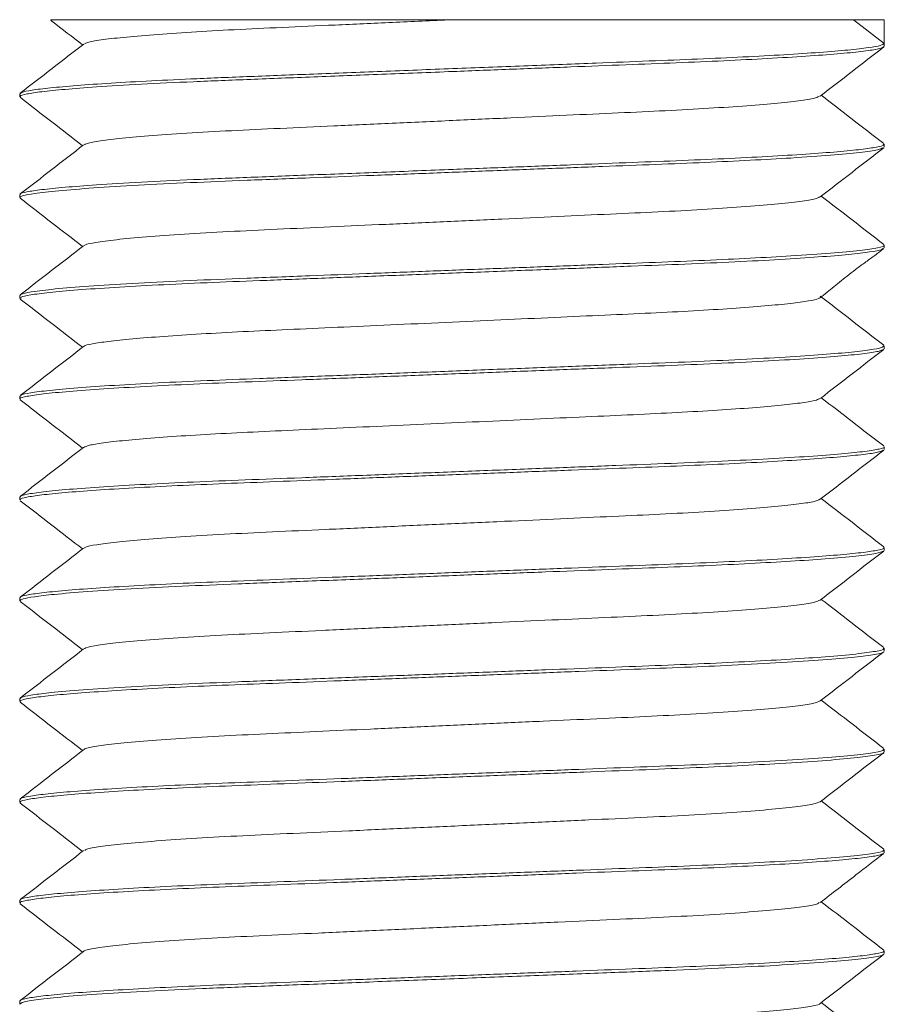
# Model space of a CAD drawing. Header units: millimetres. Extents: x 0 to 210, y 0 to 297.
# Tile 4 of 8: x 65 to 77, y 159 to 172. Entities that reach past the tile are written whole.
import ezdxf

# ---------------------------------------------------------------- set-up
doc = ezdxf.new("R2010")
doc.units = ezdxf.units.MM

msp = doc.modelspace()

# ---------------------------------------------------------------- linework, layer by layer
at = {"color": 7, "linetype": 'Continuous', "lineweight": 15}
for p, q in [((77.364, 172.037), (76.937, 172.367)), ((77.364, 172.367), (76.937, 172.367)), ((77.364, 172.367), (77.364, 172.037)), ((77.364, 171.997), (77.364, 172.037)), ((65.364, 171.337), (65.364, 171.297)), ((77.364, 170.597), (77.364, 170.637)), ((65.364, 169.937), (65.364, 169.897)), ((77.364, 169.197), (77.364, 169.237)), ((65.364, 168.537), (65.364, 168.497)), ((77.364, 167.797), (77.364, 167.837)), ((65.364, 167.137), (65.364, 167.097)), ((77.364, 166.397), (77.364, 166.437)), ((65.364, 165.737), (65.364, 165.697)), ((77.364, 164.997), (77.364, 165.037)), ((65.364, 164.337), (65.364, 164.297)), ((77.364, 163.597), (77.364, 163.637)), ((65.364, 162.937), (65.364, 162.897)), ((77.364, 162.197), (77.364, 162.237)), ((65.364, 161.537), (65.364, 161.497)), ((77.364, 160.797), (77.364, 160.837)), ((65.364, 160.137), (65.364, 160.097)), ((77.364, 159.397), (77.364, 159.437)), ((65.364, 158.737), (65.364, 158.697))]:
    msp.add_line(p, q, dxfattribs=at)
for points, knots in [([(65.792, 172.362), (65.798, 172.357), (65.947, 172.242), (66.095, 172.127), (66.237, 172.017)], [0, 0, 0, 0, 0.043061, 1, 1, 1, 1]), ([(65.796, 172.367), (65.8, 172.367), (65.809, 172.367), (66.003, 172.367), (66.343, 172.367), (66.817, 172.367), (67.409, 172.367), (68.084, 172.367), (68.839, 172.367), (69.643, 172.367), (70.496, 172.367), (71.072, 172.367), (71.364, 172.367)], [0, 0, 0, 0, 0.083442, 0.189969, 0.293559, 0.400153, 0.500316, 0.603187, 0.701038, 0.801558, 0.899361, 1, 1, 1, 1]), ([(71.364, 172.367), (71.087, 172.355), (70.538, 172.33), (69.743, 172.293), (69.004, 172.26), (68.331, 172.229), (67.728, 172.194), (67.208, 172.159), (66.784, 172.122), (66.479, 172.086), (66.301, 172.054), (66.276, 172.037), (66.265, 172.03)], [0, 0, 0, 0, 0.107181, 0.212971, 0.316084, 0.417417, 0.518896, 0.622475, 0.726922, 0.830943, 0.933276, 1, 1, 1, 1]), ([(71.364, 172.367), (71.717, 172.367), (72.066, 172.367), (72.756, 172.367), (73.101, 172.367), (73.759, 172.367), (74.072, 172.367), (74.669, 172.367), (74.952, 172.367), (75.719, 172.367), (76.142, 172.367), (76.584, 172.367), (76.702, 172.367), (76.87, 172.367), (76.92, 172.367), (76.937, 172.367)], [0, 0, 0, 0, 0.125, 0.125, 0.25, 0.25, 0.375, 0.375, 0.5, 0.5, 0.75, 0.75, 0.875, 0.875, 1, 1, 1, 1]), ([(77.364, 172.037), (77.353, 172.028), (77.332, 172.009), (77.159, 171.979), (76.878, 171.946), (76.484, 171.913), (75.992, 171.881), (75.42, 171.85), (74.789, 171.82), (74.104, 171.794), (73.318, 171.763), (72.424, 171.728), (71.439, 171.69), (70.451, 171.652), (69.5, 171.615), (68.614, 171.58), (67.841, 171.55), (67.177, 171.518), (66.615, 171.486), (66.143, 171.453), (65.773, 171.42), (65.522, 171.389), (65.382, 171.361), (65.375, 171.345), (65.372, 171.337)], [0, 0, 0, 0, 0.042742, 0.086645, 0.131327, 0.17636, 0.221296, 0.26491, 0.307613, 0.349276, 0.391716, 0.443487, 0.496019, 0.548605, 0.600536, 0.651153, 0.700854, 0.744557, 0.789118, 0.834117, 0.879108, 0.923646, 0.966543, 1, 1, 1, 1]), ([(66.253, 172.029), (66.106, 171.916), (65.812, 171.689), (65.519, 171.461), (65.372, 171.348)], [0, 0, 0, 0, 0.499975, 1, 1, 1, 1]), ([(77.356, 171.988), (77.333, 171.978), (77.287, 171.958), (77.063, 171.926), (76.73, 171.893), (76.292, 171.86), (75.761, 171.828), (75.153, 171.797), (74.49, 171.768), (73.776, 171.741), (73.015, 171.711), (72.209, 171.68), (71.326, 171.646), (70.392, 171.609), (69.444, 171.573), (68.563, 171.538), (67.755, 171.506), (67.029, 171.471), (66.434, 171.435), (65.979, 171.4), (65.654, 171.367), (65.452, 171.336), (65.36, 171.313), (65.373, 171.3), (65.376, 171.297)], [0, 0, 0, 0, 0.0446, 0.091904, 0.137433, 0.183133, 0.22855, 0.273244, 0.316818, 0.359215, 0.40277, 0.447166, 0.491997, 0.545325, 0.597945, 0.649196, 0.699664, 0.75167, 0.804727, 0.85043, 0.895938, 0.940808, 0.984632, 1, 1, 1, 1]), ([(76.477, 171.306), (76.624, 171.42), (76.917, 171.647), (77.211, 171.874), (77.358, 171.988)], [0, 0, 0, 0, 0.499972, 1, 1, 1, 1]), ([(65.369, 171.289), (65.516, 171.175), (65.805, 170.951), (66.095, 170.727), (66.237, 170.617)], [0, 0, 0, 0, 0.50767, 1, 1, 1, 1]), ([(76.464, 171.306), (76.452, 171.298), (76.424, 171.279), (76.229, 171.246), (75.908, 171.209), (75.474, 171.172), (74.946, 171.137), (74.342, 171.103), (73.677, 171.073), (72.955, 171.04), (72.181, 171.004), (71.364, 170.967), (70.535, 170.929), (69.726, 170.893), (68.973, 170.858), (68.284, 170.826), (67.664, 170.791), (67.14, 170.753), (66.727, 170.716), (66.442, 170.68), (66.286, 170.65), (66.271, 170.634), (66.265, 170.629)], [0, 0, 0, 0, 0.0378134, 0.0912856, 0.1431435, 0.1951521, 0.2466679, 0.2970832, 0.3461376, 0.3961927, 0.447489, 0.4994345, 0.5538481, 0.6075393, 0.6598311, 0.7113246, 0.7643877, 0.8185257, 0.8705574, 0.9222751, 0.9730566, 1, 1, 1, 1]), ([(77.357, 170.647), (77.21, 170.76), (76.922, 170.984), (76.633, 171.207), (76.491, 171.317)], [0, 0, 0, 0, 0.508344, 1, 1, 1, 1]), ([(77.347, 170.588), (77.329, 170.579), (77.29, 170.558), (77.043, 170.523), (76.641, 170.485), (76.118, 170.448), (75.52, 170.415), (74.887, 170.385), (74.197, 170.357), (73.452, 170.328), (72.659, 170.298), (71.835, 170.266), (71.001, 170.233), (70.178, 170.201), (69.341, 170.169), (68.511, 170.137), (67.708, 170.104), (66.988, 170.068), (66.37, 170.03), (65.884, 169.992), (65.567, 169.956), (65.392, 169.924), (65.375, 169.906), (65.366, 169.897)], [0, 0, 0, 0, 0.042288, 0.094784, 0.14808, 0.20146, 0.24665, 0.290948, 0.334073, 0.377776, 0.422567, 0.467229, 0.512136, 0.556854, 0.600963, 0.652131, 0.702681, 0.754788, 0.807909, 0.861341, 0.914359, 0.958865, 1, 1, 1, 1]), ([(77.351, 170.637), (77.354, 170.634), (77.365, 170.621), (77.269, 170.597), (77.06, 170.566), (76.729, 170.533), (76.293, 170.5), (75.761, 170.468), (75.153, 170.437), (74.49, 170.408), (73.776, 170.381), (73.015, 170.351), (72.209, 170.32), (71.326, 170.286), (70.392, 170.249), (69.444, 170.213), (68.563, 170.178), (67.755, 170.146), (67.029, 170.111), (66.434, 170.075), (65.979, 170.04), (65.654, 170.007), (65.452, 169.976), (65.36, 169.953), (65.373, 169.94), (65.376, 169.937)], [0, 0, 0, 0, 0.017138, 0.060488, 0.104856, 0.149735, 0.194784, 0.239553, 0.28361, 0.326563, 0.368354, 0.411289, 0.455051, 0.499243, 0.55181, 0.60368, 0.654199, 0.703948, 0.755212, 0.807513, 0.852563, 0.897422, 0.941652, 0.984851, 1, 1, 1, 1]), ([(66.251, 170.628), (66.104, 170.515), (65.811, 170.287), (65.517, 170.06), (65.37, 169.947)], [0, 0, 0, 0, 0.49997, 1, 1, 1, 1]), ([(76.476, 169.906), (76.623, 170.02), (76.917, 170.247), (77.211, 170.474), (77.358, 170.588)], [0, 0, 0, 0, 0.49997, 1, 1, 1, 1]), ([(65.37, 169.888), (65.517, 169.774), (65.806, 169.551), (66.095, 169.327), (66.237, 169.217)], [0, 0, 0, 0, 0.508337, 1, 1, 1, 1]), ([(76.466, 169.906), (76.451, 169.897), (76.418, 169.877), (76.209, 169.843), (75.867, 169.805), (75.405, 169.767), (74.854, 169.731), (74.24, 169.698), (73.566, 169.668), (72.835, 169.634), (72.054, 169.599), (71.248, 169.562), (70.447, 169.525), (69.667, 169.49), (68.93, 169.457), (68.244, 169.424), (67.629, 169.388), (67.103, 169.351), (66.687, 169.312), (66.411, 169.275), (66.273, 169.247), (66.266, 169.232), (66.264, 169.228)], [0, 0, 0, 0, 0.040583, 0.094112, 0.148457, 0.202888, 0.254254, 0.304429, 0.353446, 0.40372, 0.455146, 0.507122, 0.559006, 0.610162, 0.662335, 0.713876, 0.767008, 0.821174, 0.875658, 0.92972, 0.980286, 1, 1, 1, 1]), ([(77.359, 169.246), (77.212, 169.359), (76.922, 169.583), (76.633, 169.807), (76.491, 169.917)], [0, 0, 0, 0, 0.507614, 1, 1, 1, 1]), ([(77.356, 169.237), (77.359, 169.236), (77.382, 169.224), (77.284, 169.2), (77.048, 169.163), (76.64, 169.125), (76.118, 169.088), (75.52, 169.055), (74.887, 169.025), (74.197, 168.997), (73.452, 168.968), (72.659, 168.938), (71.835, 168.906), (71.001, 168.873), (70.178, 168.841), (69.341, 168.809), (68.511, 168.777), (67.708, 168.744), (66.988, 168.708), (66.37, 168.67), (65.884, 168.632), (65.567, 168.596), (65.392, 168.564), (65.375, 168.546), (65.366, 168.537)], [0, 0, 0, 0, 0.005955, 0.056256, 0.107987, 0.160505, 0.213107, 0.257638, 0.30129, 0.343786, 0.386851, 0.430989, 0.475, 0.519251, 0.563317, 0.606783, 0.657205, 0.707017, 0.758365, 0.81071, 0.863363, 0.915608, 0.959465, 1, 1, 1, 1]), ([(66.251, 169.228), (66.104, 169.114), (65.81, 168.887), (65.516, 168.66), (65.37, 168.546)], [0, 0, 0, 0, 0.499972, 1, 1, 1, 1]), ([(77.343, 169.188), (77.34, 169.183), (77.33, 169.168), (77.177, 169.141), (76.889, 169.107), (76.468, 169.072), (75.936, 169.037), (75.31, 169.004), (74.613, 168.973), (73.852, 168.944), (73.031, 168.912), (72.158, 168.878), (71.259, 168.843), (70.363, 168.808), (69.5, 168.775), (68.693, 168.743), (67.947, 168.715), (67.265, 168.683), (66.659, 168.649), (66.151, 168.614), (65.759, 168.579), (65.5, 168.545), (65.371, 168.518), (65.377, 168.503), (65.379, 168.497)], [0, 0, 0, 0, 0.022698, 0.069886, 0.118006, 0.16654, 0.214943, 0.26268, 0.309257, 0.355035, 0.402076, 0.450109, 0.498621, 0.54707, 0.594915, 0.641659, 0.687393, 0.734281, 0.782219, 0.830701, 0.879187, 0.927134, 0.974037, 1, 1, 1, 1]), ([(76.475, 168.505), (76.506, 168.529), (76.563, 168.574), (76.66, 168.654), (76.762, 168.738), (76.875, 168.828), (76.997, 168.921), (77.121, 169.012), (77.248, 169.104), (77.318, 169.158), (77.357, 169.188)], [0, 0, 0, 0, 0.152114, 0.278907, 0.385666, 0.48083, 0.577438, 0.689585, 0.827856, 1, 1, 1, 1]), ([(65.37, 168.488), (65.516, 168.375), (65.806, 168.151), (66.095, 167.927), (66.237, 167.817)], [0, 0, 0, 0, 0.507875, 1, 1, 1, 1]), ([(76.464, 168.506), (76.461, 168.502), (76.452, 168.488), (76.324, 168.461), (76.079, 168.427), (75.72, 168.392), (75.265, 168.357), (74.731, 168.324), (74.136, 168.293), (73.487, 168.264), (72.787, 168.232), (72.042, 168.198), (71.274, 168.163), (70.51, 168.128), (69.773, 168.095), (69.085, 168.063), (68.448, 168.035), (67.866, 168.003), (67.349, 167.969), (66.916, 167.934), (66.58, 167.899), (66.363, 167.866), (66.259, 167.842), (66.259, 167.83), (66.259, 167.828)], [0, 0, 0, 0, 0.0195132, 0.067718, 0.1168755, 0.1664566, 0.2159043, 0.2646702, 0.3122505, 0.3590134, 0.4070681, 0.4561366, 0.5056956, 0.5551895, 0.604067, 0.6518171, 0.6985358, 0.7464335, 0.7954051, 0.8449337, 0.8944655, 0.9434469, 0.9913601, 1, 1, 1, 1]), ([(77.357, 167.847), (77.211, 167.96), (76.917, 168.187), (76.623, 168.415), (76.476, 168.528)], [0, 0, 0, 0, 0.500029, 1, 1, 1, 1]), ([(77.348, 167.789), (77.336, 167.781), (77.308, 167.763), (77.114, 167.732), (76.789, 167.698), (76.337, 167.663), (75.777, 167.628), (75.131, 167.596), (74.416, 167.565), (73.639, 167.536), (72.803, 167.503), (71.92, 167.469), (71.018, 167.434), (70.128, 167.399), (69.279, 167.366), (68.488, 167.336), (67.758, 167.306), (67.095, 167.274), (66.513, 167.24), (66.035, 167.205), (65.675, 167.17), (65.454, 167.137), (65.357, 167.113), (65.373, 167.1), (65.376, 167.097)], [0, 0, 0, 0, 0.03578, 0.083234, 0.131485, 0.180007, 0.228253, 0.275697, 0.321861, 0.367861, 0.415184, 0.463365, 0.511883, 0.560192, 0.60776, 0.654104, 0.699962, 0.747146, 0.79525, 0.843756, 0.89212, 0.939806, 0.986323, 1, 1, 1, 1]), ([(66.251, 167.828), (66.104, 167.715), (65.811, 167.488), (65.517, 167.26), (65.37, 167.147)], [0, 0, 0, 0, 0.499969, 1, 1, 1, 1]), ([(77.354, 167.837), (77.351, 167.829), (77.342, 167.812), (77.179, 167.781), (76.889, 167.747), (76.468, 167.712), (75.936, 167.677), (75.31, 167.644), (74.613, 167.613), (73.852, 167.584), (73.031, 167.552), (72.158, 167.518), (71.259, 167.483), (70.363, 167.448), (69.5, 167.415), (68.693, 167.383), (67.947, 167.355), (67.265, 167.323), (66.659, 167.289), (66.151, 167.254), (65.759, 167.219), (65.5, 167.185), (65.371, 167.158), (65.377, 167.143), (65.379, 167.137)], [0, 0, 0, 0, 0.036252, 0.082786, 0.130238, 0.178099, 0.225831, 0.272906, 0.318837, 0.36398, 0.410369, 0.457735, 0.505575, 0.553351, 0.600533, 0.646628, 0.691729, 0.737966, 0.785239, 0.833049, 0.880862, 0.928145, 0.974397, 1, 1, 1, 1]), ([(76.478, 167.107), (76.624, 167.221), (76.918, 167.448), (77.212, 167.675), (77.359, 167.789)], [0, 0, 0, 0, 0.4999684, 1, 1, 1, 1]), ([(76.467, 167.107), (76.457, 167.1), (76.434, 167.082), (76.27, 167.052), (75.993, 167.018), (75.607, 166.983), (75.13, 166.948), (74.578, 166.916), (73.968, 166.885), (73.305, 166.856), (72.592, 166.823), (71.838, 166.789), (71.069, 166.754), (70.31, 166.719), (69.585, 166.686), (68.91, 166.656), (68.287, 166.626), (67.721, 166.594), (67.224, 166.56), (66.816, 166.525), (66.512, 166.49), (66.314, 166.457), (66.273, 166.437), (66.253, 166.427)], [0, 0, 0, 0, 0.03386, 0.082214, 0.131381, 0.180824, 0.229986, 0.278328, 0.325366, 0.372237, 0.420457, 0.469553, 0.518992, 0.568217, 0.616688, 0.663909, 0.710635, 0.758713, 0.80773, 0.857156, 0.906438, 0.955028, 1, 1, 1, 1]), ([(77.358, 166.447), (77.211, 166.56), (76.922, 166.784), (76.633, 167.007), (76.491, 167.117)], [0, 0, 0, 0, 0.508227, 1, 1, 1, 1]), ([(65.37, 167.088), (65.517, 166.974), (65.806, 166.751), (66.095, 166.527), (66.237, 166.417)], [0, 0, 0, 0, 0.508285, 1, 1, 1, 1]), ([(77.36, 166.437), (77.361, 166.437), (77.381, 166.426), (77.305, 166.405), (77.119, 166.372), (76.788, 166.338), (76.337, 166.303), (75.777, 166.268), (75.131, 166.236), (74.416, 166.205), (73.639, 166.176), (72.803, 166.143), (71.92, 166.109), (71.018, 166.074), (70.128, 166.039), (69.279, 166.006), (68.488, 165.976), (67.758, 165.946), (67.095, 165.914), (66.513, 165.88), (66.035, 165.845), (65.675, 165.81), (65.454, 165.777), (65.357, 165.753), (65.373, 165.74), (65.376, 165.737)], [0, 0, 0, 0, 0.00296, 0.048529, 0.095356, 0.14297, 0.19085, 0.238458, 0.285274, 0.330828, 0.37622, 0.422916, 0.470461, 0.518338, 0.566008, 0.612947, 0.658678, 0.70393, 0.75049, 0.797958, 0.845822, 0.893546, 0.940602, 0.986504, 1, 1, 1, 1]), ([(66.25, 166.427), (66.103, 166.314), (65.81, 166.087), (65.516, 165.859), (65.369, 165.746)], [0, 0, 0, 0, 0.49997, 1, 1, 1, 1]), ([(77.351, 166.388), (77.328, 166.377), (77.283, 166.357), (77.055, 166.325), (76.727, 166.293), (76.289, 166.26), (75.757, 166.227), (75.152, 166.197), (74.492, 166.168), (73.784, 166.141), (73.023, 166.112), (72.212, 166.08), (71.371, 166.048), (70.524, 166.015), (69.701, 165.983), (68.926, 165.952), (68.204, 165.925), (67.538, 165.896), (66.934, 165.865), (66.407, 165.833), (65.976, 165.8), (65.652, 165.767), (65.45, 165.736), (65.36, 165.713), (65.372, 165.7), (65.376, 165.697)], [0, 0, 0, 0, 0.046823, 0.091761, 0.137313, 0.183033, 0.228465, 0.273171, 0.31599, 0.358395, 0.401959, 0.446367, 0.49213, 0.537898, 0.583214, 0.62765, 0.670896, 0.714656, 0.75952, 0.804985, 0.850707, 0.896232, 0.941115, 0.984948, 1, 1, 1, 1]), ([(76.476, 165.706), (76.623, 165.82), (76.917, 166.047), (77.21, 166.274), (77.357, 166.388)], [0, 0, 0, 0, 0.4999697, 1, 1, 1, 1]), ([(65.371, 165.687), (65.518, 165.574), (65.806, 165.35), (66.095, 165.127), (66.237, 165.017)], [0, 0, 0, 0, 0.508594, 1, 1, 1, 1]), ([(76.469, 165.706), (76.45, 165.696), (76.41, 165.676), (76.195, 165.642), (75.865, 165.605), (75.42, 165.568), (74.882, 165.533), (74.271, 165.499), (73.599, 165.469), (72.871, 165.436), (72.08, 165.4), (71.249, 165.362), (70.41, 165.324), (69.608, 165.287), (68.865, 165.254), (68.186, 165.221), (67.587, 165.186), (67.083, 165.149), (66.689, 165.112), (66.419, 165.076), (66.277, 165.048), (66.268, 165.033), (66.265, 165.029)], [0, 0, 0, 0, 0.045246, 0.096473, 0.148416, 0.200437, 0.251896, 0.30219, 0.351253, 0.401507, 0.452942, 0.507431, 0.56182, 0.615378, 0.667442, 0.719152, 0.772458, 0.824263, 0.876328, 0.928008, 0.978685, 1, 1, 1, 1]), ([(77.358, 165.046), (77.211, 165.16), (76.922, 165.384), (76.633, 165.607), (76.491, 165.717)], [0, 0, 0, 0, 0.508027, 1, 1, 1, 1]), ([(77.358, 164.988), (77.33, 164.977), (77.273, 164.955), (76.992, 164.918), (76.587, 164.881), (76.081, 164.846), (75.516, 164.815), (74.882, 164.784), (74.191, 164.757), (73.451, 164.728), (72.663, 164.698), (71.843, 164.666), (71.01, 164.633), (70.136, 164.6), (69.252, 164.565), (68.385, 164.532), (67.594, 164.499), (66.887, 164.463), (66.288, 164.425), (65.845, 164.388), (65.556, 164.354), (65.392, 164.324), (65.375, 164.306), (65.367, 164.297)], [0, 0, 0, 0, 0.050858, 0.103479, 0.156793, 0.202413, 0.247563, 0.291819, 0.334906, 0.378585, 0.422542, 0.467166, 0.512037, 0.556725, 0.609088, 0.659953, 0.710673, 0.762937, 0.816109, 0.869484, 0.914762, 0.959225, 1, 1, 1, 1]), ([(77.352, 165.037), (77.355, 165.035), (77.377, 165.022), (77.276, 164.998), (77.058, 164.965), (76.726, 164.933), (76.289, 164.9), (75.757, 164.867), (75.152, 164.837), (74.492, 164.808), (73.784, 164.781), (73.023, 164.752), (72.212, 164.72), (71.371, 164.688), (70.524, 164.655), (69.701, 164.623), (68.926, 164.592), (68.204, 164.565), (67.538, 164.536), (66.934, 164.505), (66.407, 164.473), (65.976, 164.44), (65.652, 164.407), (65.45, 164.376), (65.36, 164.353), (65.372, 164.34), (65.376, 164.337)], [0, 0, 0, 0, 0.010437, 0.060885, 0.10516, 0.15004, 0.195085, 0.239847, 0.283894, 0.326081, 0.367861, 0.410781, 0.454534, 0.499623, 0.544715, 0.589363, 0.633143, 0.675751, 0.718865, 0.763067, 0.807862, 0.85291, 0.897763, 0.941983, 0.98517, 1, 1, 1, 1]), ([(66.251, 165.028), (66.104, 164.915), (65.811, 164.688), (65.517, 164.46), (65.37, 164.347)], [0, 0, 0, 0, 0.49997, 1, 1, 1, 1]), ([(76.477, 164.307), (76.624, 164.42), (76.918, 164.648), (77.211, 164.875), (77.358, 164.988)], [0, 0, 0, 0, 0.4999722, 1, 1, 1, 1]), ([(65.37, 164.288), (65.517, 164.174), (65.806, 163.951), (66.095, 163.727), (66.237, 163.617)], [0, 0, 0, 0, 0.508211, 1, 1, 1, 1]), ([(76.474, 164.307), (76.451, 164.296), (76.403, 164.274), (76.166, 164.238), (75.809, 164.2), (75.341, 164.163), (74.789, 164.127), (74.169, 164.095), (73.488, 164.064), (72.751, 164.03), (71.966, 163.995), (71.159, 163.958), (70.347, 163.921), (69.562, 163.885), (68.822, 163.852), (68.147, 163.819), (67.543, 163.783), (67.033, 163.745), (66.641, 163.707), (66.388, 163.67), (66.265, 163.644), (66.263, 163.631), (66.262, 163.628)], [0, 0, 0, 0, 0.0494433, 0.1031188, 0.1575023, 0.2094055, 0.2606472, 0.3106373, 0.3596676, 0.4100767, 0.4615738, 0.5135504, 0.5653633, 0.6187755, 0.6706582, 0.722393, 0.7757033, 0.8299425, 0.8843883, 0.9358779, 0.9862742, 1, 1, 1, 1]), ([(77.357, 163.647), (77.211, 163.76), (76.922, 163.984), (76.633, 164.207), (76.491, 164.317)], [0, 0, 0, 0, 0.508308, 1, 1, 1, 1]), ([(77.349, 163.637), (77.354, 163.634), (77.374, 163.621), (77.259, 163.595), (76.996, 163.558), (76.586, 163.521), (76.082, 163.486), (75.516, 163.455), (74.882, 163.424), (74.191, 163.397), (73.451, 163.368), (72.663, 163.338), (71.843, 163.306), (71.01, 163.273), (70.136, 163.24), (69.252, 163.205), (68.385, 163.172), (67.594, 163.139), (66.887, 163.103), (66.288, 163.065), (65.845, 163.028), (65.556, 162.994), (65.392, 162.964), (65.375, 162.946), (65.367, 162.937)], [0, 0, 0, 0, 0.013442, 0.063996, 0.115888, 0.168464, 0.213453, 0.257978, 0.301621, 0.344112, 0.387186, 0.430535, 0.474541, 0.518791, 0.562861, 0.614499, 0.66466, 0.714678, 0.766218, 0.818655, 0.871291, 0.915941, 0.95979, 1, 1, 1, 1]), ([(66.251, 163.628), (66.104, 163.515), (65.811, 163.287), (65.517, 163.06), (65.37, 162.946)], [0, 0, 0, 0, 0.49997, 1, 1, 1, 1]), ([(77.355, 163.588), (77.355, 163.587), (77.365, 163.576), (77.244, 163.552), (76.976, 163.515), (76.535, 163.477), (75.96, 163.439), (75.302, 163.404), (74.606, 163.373), (73.893, 163.346), (73.126, 163.316), (72.31, 163.284), (71.471, 163.251), (70.635, 163.219), (69.824, 163.187), (69.055, 163.157), (68.334, 163.13), (67.662, 163.102), (67.044, 163.071), (66.5, 163.039), (66.049, 163.006), (65.704, 162.973), (65.479, 162.941), (65.368, 162.916), (65.375, 162.902), (65.377, 162.897)], [0, 0, 0, 0, 0.001786, 0.05319, 0.105915, 0.159291, 0.212598, 0.265121, 0.308935, 0.352013, 0.396216, 0.441346, 0.486982, 0.53186, 0.576361, 0.620077, 0.662641, 0.706148, 0.750829, 0.796293, 0.842101, 0.887797, 0.932928, 0.977077, 1, 1, 1, 1]), ([(76.476, 162.906), (76.623, 163.02), (76.917, 163.247), (77.211, 163.474), (77.357, 163.588)], [0, 0, 0, 0, 0.499969, 1, 1, 1, 1]), ([(65.37, 162.888), (65.517, 162.774), (65.806, 162.551), (66.095, 162.327), (66.237, 162.217)], [0, 0, 0, 0, 0.508279, 1, 1, 1, 1]), ([(76.475, 162.906), (76.449, 162.895), (76.396, 162.872), (76.148, 162.835), (75.778, 162.797), (75.285, 162.759), (74.706, 162.722), (74.064, 162.69), (73.374, 162.659), (72.629, 162.625), (71.839, 162.589), (71.031, 162.552), (70.235, 162.516), (69.481, 162.481), (68.769, 162.449), (68.108, 162.417), (67.51, 162.38), (67.005, 162.342), (66.614, 162.304), (66.368, 162.267), (66.252, 162.242), (66.257, 162.229), (66.257, 162.228)], [0, 0, 0, 0, 0.051708, 0.1055, 0.159956, 0.214342, 0.267927, 0.317719, 0.366918, 0.417588, 0.469254, 0.521299, 0.573078, 0.623965, 0.673399, 0.725294, 0.778732, 0.833059, 0.887547, 0.941458, 0.9941, 1, 1, 1, 1]), ([(77.358, 162.246), (77.211, 162.36), (76.922, 162.583), (76.633, 162.807), (76.491, 162.917)], [0, 0, 0, 0, 0.507772, 1, 1, 1, 1]), ([(66.251, 162.228), (66.104, 162.115), (65.811, 161.887), (65.517, 161.66), (65.37, 161.547)], [0, 0, 0, 0, 0.4999717, 1, 1, 1, 1]), ([(77.355, 162.188), (77.356, 162.188), (77.366, 162.176), (77.244, 162.152), (76.972, 162.115), (76.525, 162.076), (75.968, 162.039), (75.34, 162.006), (74.681, 161.976), (73.964, 161.948), (73.193, 161.918), (72.37, 161.886), (71.517, 161.853), (70.66, 161.82), (69.824, 161.787), (69.032, 161.756), (68.296, 161.728), (67.616, 161.7), (66.997, 161.669), (66.455, 161.636), (66.009, 161.602), (65.672, 161.569), (65.459, 161.538), (65.362, 161.514), (65.374, 161.501), (65.377, 161.497)], [0, 0, 0, 0, 0.002002, 0.053878, 0.1071, 0.16098, 0.214773, 0.260269, 0.304732, 0.348279, 0.392889, 0.438482, 0.484624, 0.530852, 0.576692, 0.621699, 0.665484, 0.709485, 0.754659, 0.800595, 0.846841, 0.892925, 0.938384, 0.982793, 1, 1, 1, 1]), ([(77.348, 162.237), (77.352, 162.234), (77.37, 162.219), (77.248, 162.192), (76.974, 162.155), (76.535, 162.117), (75.96, 162.079), (75.302, 162.044), (74.606, 162.013), (73.893, 161.986), (73.126, 161.956), (72.31, 161.924), (71.471, 161.891), (70.635, 161.859), (69.824, 161.827), (69.055, 161.797), (68.334, 161.77), (67.662, 161.742), (67.044, 161.711), (66.5, 161.679), (66.049, 161.646), (65.704, 161.613), (65.479, 161.581), (65.368, 161.556), (65.375, 161.542), (65.377, 161.537)], [0, 0, 0, 0, 0.016453, 0.067102, 0.119052, 0.171644, 0.224168, 0.275919, 0.31909, 0.361534, 0.405088, 0.449555, 0.49452, 0.538739, 0.582586, 0.625659, 0.667598, 0.710465, 0.75449, 0.799286, 0.844421, 0.889445, 0.933914, 0.977414, 1, 1, 1, 1]), ([(76.477, 161.506), (76.624, 161.62), (76.917, 161.847), (77.211, 162.075), (77.358, 162.188)], [0, 0, 0, 0, 0.499964, 1, 1, 1, 1]), ([(76.476, 161.507), (76.45, 161.495), (76.396, 161.472), (76.145, 161.435), (75.769, 161.396), (75.269, 161.358), (74.672, 161.32), (73.999, 161.287), (73.26, 161.254), (72.46, 161.217), (71.617, 161.179), (70.763, 161.14), (69.934, 161.102), (69.158, 161.067), (68.445, 161.035), (67.802, 160.999), (67.241, 160.961), (66.788, 160.922), (66.468, 160.884), (66.291, 160.852), (66.273, 160.835), (66.267, 160.829)], [0, 0, 0, 0, 0.05223, 0.106558, 0.161557, 0.216468, 0.27054, 0.323089, 0.375314, 0.429157, 0.483971, 0.539011, 0.593515, 0.646765, 0.698674, 0.751921, 0.806424, 0.861463, 0.916278, 0.970124, 1, 1, 1, 1]), ([(77.357, 160.847), (77.21, 160.96), (76.922, 161.184), (76.633, 161.407), (76.491, 161.517)], [0, 0, 0, 0, 0.508343, 1, 1, 1, 1]), ([(65.37, 161.488), (65.517, 161.375), (65.806, 161.151), (66.095, 160.927), (66.237, 160.817)], [0, 0, 0, 0, 0.508004, 1, 1, 1, 1]), ([(77.348, 160.837), (77.352, 160.834), (77.371, 160.819), (77.248, 160.792), (76.971, 160.755), (76.525, 160.716), (75.968, 160.679), (75.34, 160.646), (74.681, 160.616), (73.964, 160.588), (73.193, 160.558), (72.37, 160.526), (71.517, 160.493), (70.66, 160.46), (69.824, 160.427), (69.032, 160.396), (68.296, 160.368), (67.616, 160.34), (66.997, 160.309), (66.455, 160.276), (66.009, 160.242), (65.672, 160.209), (65.459, 160.178), (65.362, 160.154), (65.374, 160.141), (65.377, 160.137)], [0, 0, 0, 0, 0.015944, 0.067096, 0.119575, 0.172701, 0.225744, 0.270603, 0.314445, 0.357384, 0.401371, 0.446327, 0.491825, 0.537406, 0.582606, 0.626985, 0.670157, 0.713544, 0.758087, 0.803381, 0.848981, 0.894421, 0.939245, 0.983034, 1, 1, 1, 1]), ([(66.251, 160.828), (66.104, 160.715), (65.811, 160.487), (65.517, 160.26), (65.37, 160.147)], [0, 0, 0, 0, 0.49997, 1, 1, 1, 1]), ([(77.35, 160.788), (77.335, 160.78), (77.302, 160.762), (77.112, 160.732), (76.806, 160.7), (76.383, 160.666), (75.861, 160.633), (75.258, 160.602), (74.591, 160.572), (73.867, 160.545), (73.088, 160.514), (72.26, 160.482), (71.406, 160.449), (70.549, 160.416), (69.718, 160.383), (68.934, 160.353), (68.205, 160.325), (67.532, 160.296), (66.922, 160.264), (66.391, 160.232), (65.959, 160.198), (65.636, 160.165), (65.441, 160.134), (65.356, 160.111), (65.371, 160.1), (65.374, 160.097)], [0, 0, 0, 0, 0.036584, 0.081869, 0.12788, 0.17416, 0.220236, 0.265649, 0.309978, 0.353598, 0.398387, 0.444105, 0.490315, 0.536547, 0.582333, 0.62723, 0.670915, 0.715118, 0.760443, 0.806475, 0.852756, 0.898813, 0.944187, 0.98846, 1, 1, 1, 1]), ([(76.476, 160.106), (76.642, 160.234), (76.935, 160.461), (77.229, 160.688), (77.357, 160.788)], [0, 0, 0, 0, 0.562511, 1, 1, 1, 1]), ([(65.37, 160.088), (65.517, 159.974), (65.806, 159.751), (66.095, 159.527), (66.237, 159.417)], [0, 0, 0, 0, 0.508344, 1, 1, 1, 1]), ([(76.46, 160.106), (76.456, 160.1), (76.441, 160.083), (76.272, 160.052), (75.96, 160.014), (75.513, 159.975), (74.957, 159.937), (74.317, 159.902), (73.608, 159.87), (72.835, 159.834), (72.008, 159.797), (71.155, 159.758), (70.31, 159.719), (69.508, 159.683), (68.765, 159.649), (68.089, 159.616), (67.487, 159.579), (66.983, 159.54), (66.594, 159.502), (66.355, 159.464), (66.246, 159.44), (66.253, 159.428), (66.253, 159.428)], [0, 0, 0, 0, 0.0271368, 0.0809028, 0.1356743, 0.1907102, 0.245248, 0.2985657, 0.3504691, 0.4036256, 0.4580711, 0.513091, 0.567924, 0.6218243, 0.6741233, 0.7265662, 0.780565, 0.8354401, 0.8904423, 0.9448117, 0.9978397, 1, 1, 1, 1]), ([(77.358, 159.446), (77.211, 159.56), (76.922, 159.784), (76.633, 160.007), (76.491, 160.117)], [0, 0, 0, 0, 0.508056, 1, 1, 1, 1]), ([(77.356, 159.437), (77.359, 159.436), (77.376, 159.425), (77.299, 159.404), (77.116, 159.372), (76.805, 159.34), (76.383, 159.306), (75.861, 159.273), (75.258, 159.242), (74.591, 159.212), (73.867, 159.185), (73.088, 159.154), (72.26, 159.122), (71.406, 159.089), (70.549, 159.056), (69.718, 159.023), (68.934, 158.993), (68.205, 158.965), (67.532, 158.936), (66.922, 158.904), (66.391, 158.872), (65.959, 158.838), (65.636, 158.805), (65.441, 158.774), (65.356, 158.751), (65.371, 158.74), (65.374, 158.737)], [0, 0, 0, 0, 0.007209, 0.050708, 0.095329, 0.140665, 0.186266, 0.231668, 0.276415, 0.320094, 0.363075, 0.407206, 0.452255, 0.497787, 0.543341, 0.588456, 0.632695, 0.675739, 0.719294, 0.763955, 0.809312, 0.854914, 0.900296, 0.945006, 0.988629, 1, 1, 1, 1]), ([(66.251, 159.428), (66.104, 159.314), (65.81, 159.087), (65.516, 158.86), (65.37, 158.746)], [0, 0, 0, 0, 0.499972, 1, 1, 1, 1]), ([(77.35, 159.388), (77.351, 159.387), (77.359, 159.374), (77.228, 159.349), (76.942, 159.312), (76.483, 159.273), (75.889, 159.234), (75.181, 159.198), (74.386, 159.164), (73.514, 159.131), (72.571, 159.094), (71.58, 159.056), (70.581, 159.017), (69.613, 158.979), (68.71, 158.944), (67.88, 158.912), (67.133, 158.876), (66.485, 158.838), (65.965, 158.799), (65.601, 158.761), (65.393, 158.727), (65.38, 158.706), (65.374, 158.697)], [0, 0, 0, 0, 0.005601, 0.057644, 0.110982, 0.16492, 0.218712, 0.271626, 0.322999, 0.374331, 0.427218, 0.480999, 0.534942, 0.588301, 0.64038, 0.691282, 0.743606, 0.797106, 0.851073, 0.90476, 0.957442, 1, 1, 1, 1]), ([(76.477, 158.706), (76.623, 158.82), (76.917, 159.047), (77.211, 159.274), (77.358, 159.388)], [0, 0, 0, 0, 0.499972, 1, 1, 1, 1]), ([(76.473, 158.706), (76.473, 158.706), (76.479, 158.694), (76.367, 158.669), (76.124, 158.632), (75.732, 158.593), (75.225, 158.554), (74.621, 158.518), (73.942, 158.484), (73.198, 158.451), (72.394, 158.414), (71.549, 158.376), (70.695, 158.337), (69.87, 158.299), (69.099, 158.264), (68.391, 158.232), (67.753, 158.196), (67.201, 158.158), (66.757, 158.119), (66.449, 158.081), (66.284, 158.051), (66.271, 158.034), (66.267, 158.029)], [0, 0, 0, 0, 0.0031837, 0.0562889, 0.1107176, 0.1657584, 0.2206505, 0.2746454, 0.3270659, 0.3794454, 0.4334127, 0.4882931, 0.5433388, 0.5977888, 0.65093, 0.7028703, 0.7562622, 0.8108557, 0.8659264, 0.920711, 0.9744696, 1, 1, 1, 1]), ([(77.358, 158.047), (77.211, 158.16), (76.922, 158.384), (76.633, 158.607), (76.491, 158.717)], [0, 0, 0, 0, 0.508227, 1, 1, 1, 1])]:
    msp.add_open_spline(points, degree=3, knots=knots, dxfattribs=at)

doc.saveas('drawing.dxf')
